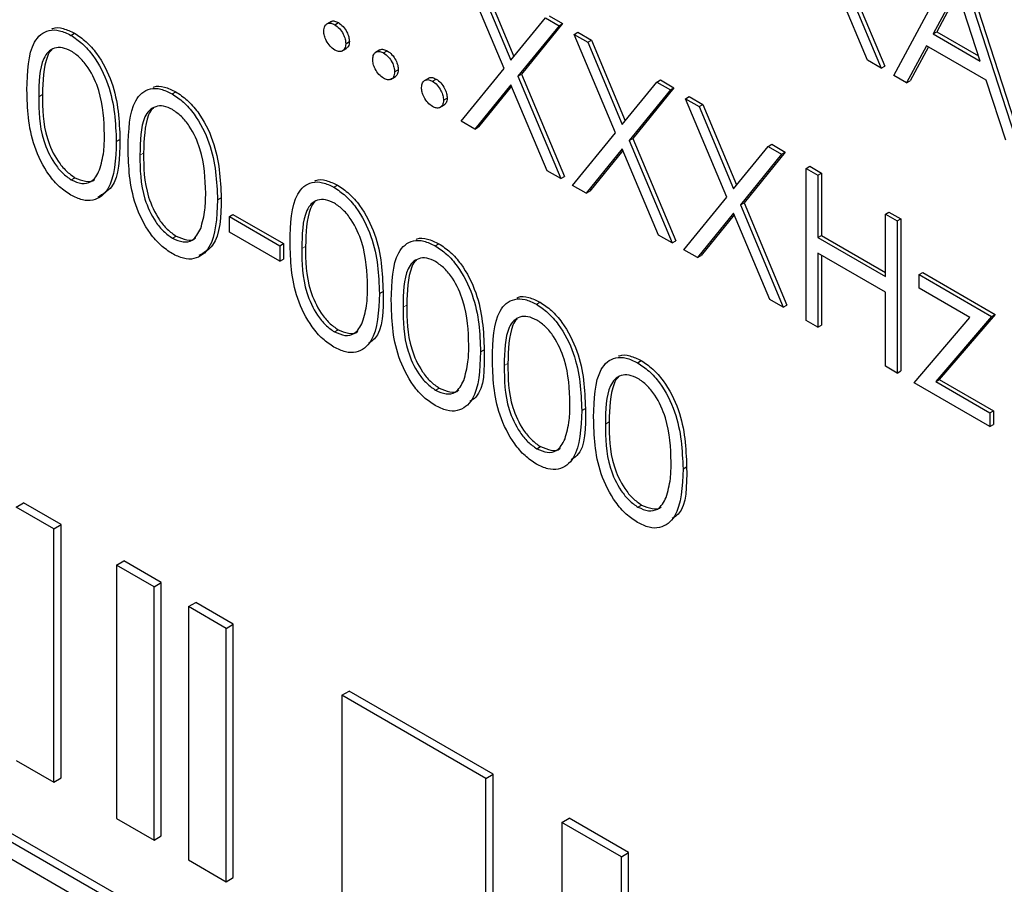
# Paper-space layout 'Blatt2' of a CAD drawing. Header units: millimetres. Extents: x 5 to 418, y 2 to 292.
# Tile 26 of 87: x 141.03 to 142.94, y 154.42 to 156.09. Entities that reach past the tile are written whole.
import ezdxf

# ---------------------------------------------------------------- set-up
doc = ezdxf.new("R2010")
doc.units = ezdxf.units.MM

psp = doc.layouts.new('Blatt2')

# ---------------------------------------------------------------- linework, layer by layer
at = {"color": 7, "linetype": 'Continuous', "lineweight": 25}
for p, q in [((142.7249, 155.9826), (142.8456, 156.2068)), ((142.8489, 156.2049), (142.9664, 155.8432)), ((142.856, 156.209), (142.9735, 155.8472)), ((141.9709, 155.9962), (141.8911, 156.1863)), ((142.6174, 156.1946), (142.7004, 155.9967)), ((142.6244, 156.1987), (142.7075, 156.0008)), ((141.9174, 156.1711), (141.9841, 156.0124)), ((141.9245, 156.1752), (141.9899, 156.0195)), ((142.6741, 156.0119), (142.6041, 156.1784)), ((142.847, 156.1487), (142.8009, 156.063)), ((142.8919, 156.0105), (142.847, 156.1487)), ((142.8489, 156.1431), (142.808, 156.0671)), ((141.636, 156.0869), (141.6272, 156.0818)), ((141.9841, 156.0124), (142.0507, 156.0941)), ((142.0507, 156.0941), (142.0771, 156.0789)), ((142.0578, 156.0982), (142.0841, 156.083)), ((141.643, 156.0808), (141.6501, 156.0849)), ((142.0771, 156.0789), (141.9973, 155.981)), ((142.0841, 156.083), (142.0043, 155.985)), ((142.0771, 156.0789), (142.0841, 156.083)), ((145.309, 152.0388), (138.3605, 156.0501)), ((141.1325, 156.0602), (141.1396, 156.0642)), ((142.1065, 156.062), (142.1135, 156.0661)), ((142.1065, 156.062), (142.1328, 156.0468)), ((142.1863, 155.8718), (142.1065, 156.062)), ((142.1135, 156.0661), (142.1399, 156.0508)), ((142.1328, 156.0468), (142.1399, 156.0508)), ((142.1399, 156.0508), (142.2053, 155.8951)), ((142.8009, 156.063), (142.808, 156.0671)), ((142.8009, 156.063), (142.8919, 156.0105)), ((142.808, 156.0671), (142.8886, 156.0206)), ((145.2949, 152.0306), (138.3463, 156.0419)), ((141.657, 156.0297), (141.6659, 156.0348)), ((141.6642, 156.044), (141.6713, 156.0481)), ((141.7306, 156.0323), (141.7218, 156.0272)), ((141.7377, 156.0261), (141.7447, 156.0302)), ((142.1328, 156.0468), (142.1995, 155.888)), ((142.7885, 156.0401), (142.7498, 155.9682)), ((142.7923, 156.0379), (142.7569, 155.9723)), ((142.9039, 155.9734), (142.7885, 156.0401)), ((142.7004, 155.9967), (142.6741, 156.0119)), ((138.3463, 156.0093), (145.2949, 151.9979)), ((141.7589, 155.9894), (141.766, 155.9935)), ((141.8878, 155.8942), (141.9709, 155.9962)), ((142.7004, 155.9967), (142.7075, 156.0008)), ((141.7517, 155.9751), (141.7605, 155.9802)), ((141.8253, 155.9776), (141.8164, 155.9725)), ((141.8323, 155.9715), (141.8394, 155.9756)), ((141.9973, 155.981), (142.0043, 155.985)), ((141.9973, 155.981), (142.0803, 155.7831)), ((142.0043, 155.985), (142.0874, 155.7872)), ((142.2661, 155.9698), (142.2732, 155.9739)), ((142.2732, 155.9739), (142.2995, 155.9587)), ((142.7498, 155.9682), (142.7249, 155.9826)), ((142.9416, 155.8575), (142.9039, 155.9734)), ((141.9841, 155.9648), (141.9142, 155.879)), ((141.9853, 155.9618), (141.9212, 155.8831)), ((142.054, 155.7983), (141.9841, 155.9648)), ((142.1995, 155.888), (142.2661, 155.9698)), ((142.2925, 155.9546), (142.2127, 155.8566)), ((142.2995, 155.9587), (142.2197, 155.8607)), ((142.2661, 155.9698), (142.2925, 155.9546)), ((142.2925, 155.9546), (142.2995, 155.9587)), ((142.7498, 155.9682), (142.7569, 155.9723)), ((141.3283, 155.9471), (141.3354, 155.9512)), ((141.8535, 155.9348), (141.8606, 155.9388)), ((142.3218, 155.9376), (142.3289, 155.9417)), ((142.3218, 155.9376), (142.3482, 155.9224)), ((142.4017, 155.7475), (142.3218, 155.9376)), ((142.3289, 155.9417), (142.3553, 155.9265)), ((141.8463, 155.9205), (141.8552, 155.9256)), ((142.3482, 155.9224), (142.3553, 155.9265)), ((142.3482, 155.9224), (142.4149, 155.7637)), ((142.3553, 155.9265), (142.4207, 155.7708)), ((141.9142, 155.879), (141.8878, 155.8942)), ((141.9142, 155.879), (141.9212, 155.8831)), ((141.2204, 155.8548), (141.2275, 155.8589)), ((142.1032, 155.7699), (142.1863, 155.8718)), ((142.2127, 155.8566), (142.2197, 155.8607)), ((142.2197, 155.8607), (142.3028, 155.6628)), ((142.1995, 155.8405), (142.1296, 155.7547)), ((142.2694, 155.674), (142.1995, 155.8405)), ((142.2127, 155.8566), (142.2957, 155.6587)), ((142.4149, 155.7637), (142.4815, 155.8455)), ((142.4815, 155.8455), (142.4886, 155.8495)), ((142.4815, 155.8455), (142.5079, 155.8302)), ((142.4886, 155.8495), (142.5149, 155.8343)), ((142.2007, 155.8374), (142.1366, 155.7588)), ((142.5079, 155.8302), (142.4281, 155.7323)), ((142.5149, 155.8343), (142.4351, 155.7364)), ((142.5079, 155.8302), (142.5149, 155.8343)), ((142.5552, 155.8029), (142.5623, 155.807)), ((142.5552, 155.8029), (142.578, 155.7897)), ((142.5552, 155.509), (142.5552, 155.8029)), ((142.5623, 155.807), (142.5851, 155.7938)), ((141.1333, 155.7808), (141.1404, 155.7849)), ((142.0803, 155.7831), (142.054, 155.7983)), ((142.0803, 155.7831), (142.0874, 155.7872)), ((142.578, 155.7897), (142.5851, 155.7938)), ((142.578, 155.7897), (142.578, 155.6691)), ((142.5851, 155.7938), (142.5851, 155.6732)), ((141.6416, 155.7663), (141.6487, 155.7703)), ((142.1296, 155.7547), (142.1032, 155.7699)), ((141.4162, 155.7418), (141.4233, 155.7458)), ((142.1296, 155.7547), (142.1366, 155.7588)), ((142.3186, 155.6456), (142.4017, 155.7475)), ((142.4281, 155.7323), (142.4351, 155.7364)), ((142.4281, 155.7323), (142.5111, 155.5344)), ((142.4351, 155.7364), (142.5182, 155.5385)), ((141.4391, 155.7099), (141.4461, 155.7139)), ((141.4391, 155.7099), (141.537, 155.6533)), ((141.4391, 155.6797), (141.4391, 155.7099)), ((141.4461, 155.7139), (141.544, 155.6574)), ((142.4149, 155.7161), (142.3449, 155.6303)), ((142.4161, 155.7131), (142.352, 155.6344)), ((142.4848, 155.5496), (142.4149, 155.7161)), ((142.7086, 155.7144), (142.7156, 155.7185)), ((142.7086, 155.7144), (142.7314, 155.7012)), ((142.7086, 155.5938), (142.7086, 155.7144)), ((142.7156, 155.7185), (142.7385, 155.7053)), ((142.7314, 155.7012), (142.7385, 155.7053)), ((142.7314, 155.7012), (142.7314, 155.4072)), ((142.7385, 155.7053), (142.7385, 155.4113)), ((141.3291, 155.6678), (141.3362, 155.6719)), ((141.537, 155.6232), (141.4391, 155.6797)), ((142.2957, 155.6587), (142.2694, 155.674)), ((142.578, 155.6691), (142.5851, 155.6732)), ((142.578, 155.6691), (142.7086, 155.5938)), ((142.5851, 155.6732), (142.7086, 155.6019)), ((141.537, 155.6533), (141.544, 155.6574)), ((141.537, 155.6533), (141.537, 155.6232)), ((141.544, 155.6574), (141.544, 155.6273)), ((141.8375, 155.6532), (141.8445, 155.6573)), ((142.2957, 155.6587), (142.3028, 155.6628)), ((142.3449, 155.6303), (142.3186, 155.6456)), ((142.3449, 155.6303), (142.352, 155.6344)), ((142.7086, 155.5636), (142.578, 155.639)), ((142.578, 155.639), (142.578, 155.4958)), ((142.5851, 155.6349), (142.5851, 155.4999)), ((141.537, 155.6232), (141.544, 155.6273)), ((142.7739, 155.5975), (142.7809, 155.6016)), ((142.7739, 155.5975), (142.9142, 155.5165)), ((142.7739, 155.5712), (142.7739, 155.5975)), ((142.7809, 155.6016), (142.9213, 155.5206)), ((141.7295, 155.5609), (141.7366, 155.565)), ((142.7086, 155.4204), (142.7086, 155.5636)), ((142.8723, 155.5143), (142.7739, 155.5712)), ((142.0333, 155.5402), (142.0403, 155.5443)), ((142.5111, 155.5344), (142.4848, 155.5496)), ((142.5111, 155.5344), (142.5182, 155.5385)), ((142.9142, 155.5165), (142.806, 155.3906)), ((142.9213, 155.5206), (142.813, 155.3947)), ((142.9142, 155.5165), (142.9213, 155.5206)), ((142.578, 155.4958), (142.5552, 155.509)), ((142.578, 155.4958), (142.5851, 155.4999)), ((142.7641, 155.3884), (142.8723, 155.5143)), ((141.6424, 155.4869), (141.6495, 155.491)), ((141.9253, 155.4479), (141.9324, 155.4519)), ((142.2291, 155.4271), (142.2362, 155.4312)), ((142.7314, 155.4072), (142.7086, 155.4204)), ((142.7314, 155.4072), (142.7385, 155.4113)), ((142.9109, 155.3036), (142.7641, 155.3884)), ((142.806, 155.3906), (142.813, 155.3947)), ((142.806, 155.3906), (142.9109, 155.33)), ((142.813, 155.3947), (142.918, 155.3341)), ((141.8382, 155.3739), (141.8453, 155.378)), ((142.1211, 155.3348), (142.1282, 155.3389)), ((142.9109, 155.33), (142.918, 155.3341)), ((142.9109, 155.33), (142.9109, 155.3036)), ((142.918, 155.3341), (142.918, 155.3077)), ((142.9109, 155.3036), (142.918, 155.3077)), ((142.034, 155.2609), (142.0411, 155.2649)), ((142.317, 155.2218), (142.324, 155.2259)), ((141.0266, 155.1478), (141.0408, 155.156)), ((141.1135, 155.114), (141.0408, 155.156)), ((141.0994, 155.1059), (141.0266, 155.1478)), ((142.2299, 155.1478), (142.2369, 155.1519)), ((141.0994, 155.1059), (141.1135, 155.114)), ((141.0994, 154.6159), (141.0994, 155.1059)), ((141.1135, 154.6241), (141.1135, 155.114)), ((141.2206, 155.0359), (141.2347, 155.0441)), ((141.3074, 155.0021), (141.2347, 155.0441)), ((141.2933, 154.9939), (141.2206, 155.0359)), ((141.2206, 155.0359), (141.2206, 154.546)), ((141.2933, 154.9939), (141.3074, 155.0021)), ((141.3074, 154.5122), (141.3074, 155.0021)), ((141.2933, 154.504), (141.2933, 154.9939)), ((141.3599, 154.9554), (141.3741, 154.9636)), ((141.4468, 154.9216), (141.3741, 154.9636)), ((141.4327, 154.9134), (141.3599, 154.9554)), ((141.3599, 154.9554), (141.3599, 154.4655)), ((141.4327, 154.9134), (141.4468, 154.9216)), ((141.4327, 154.4235), (141.4327, 154.9134)), ((141.4468, 154.4317), (141.4468, 154.9216)), ((141.6569, 154.784), (141.671, 154.7922)), ((141.9498, 154.6312), (141.671, 154.7922)), ((141.9356, 154.6231), (141.6569, 154.784)), ((141.6569, 154.784), (141.6569, 154.2941)), ((141.0266, 154.6579), (141.0994, 154.6159)), ((141.0994, 154.6159), (141.1135, 154.6241)), ((141.9356, 154.6231), (141.9498, 154.6312)), ((141.9356, 154.1332), (141.9356, 154.6231)), ((141.9498, 154.1413), (141.9498, 154.6312)), ((141.2206, 154.546), (141.2933, 154.504)), ((142.0825, 154.5383), (142.0966, 154.5465)), ((142.2118, 154.48), (142.0966, 154.5465)), ((142.1977, 154.4718), (142.0825, 154.5383)), ((142.0825, 154.5383), (142.0825, 154.0484)), ((141.2933, 154.504), (141.3074, 154.5122)), ((142.1977, 154.4718), (142.2118, 154.48)), ((142.1977, 153.9819), (142.1977, 154.4718)), ((142.2118, 153.9901), (142.2118, 154.48)), ((141.3599, 154.4655), (141.4327, 154.4235)), ((141.4327, 154.4235), (141.4468, 154.4317))]:
    psp.add_line(p, q, dxfattribs=at)
at = {"color": 7, "linetype": 'Continuous', "lineweight": 18}
for p, q in [((141.0703, 155.9416), (141.0773, 155.9457)), ((141.2661, 155.8285), (141.2732, 155.8326)), ((141.5794, 155.6477), (141.5865, 155.6518)), ((141.7752, 155.5346), (141.7823, 155.5387)), ((141.971, 155.4216), (141.9781, 155.4257)), ((142.1668, 155.3086), (142.1739, 155.3126))]:
    psp.add_line(p, q, dxfattribs=at)
at = {"color": 7, "linetype": 'Continuous', "lineweight": 25}
for points, knots in [([(141.6354, 156.086), (141.6357, 156.0864), (141.6376, 156.0882), (141.6428, 156.0882), (141.6477, 156.086), (141.6501, 156.0849)], [0, 0, 0, 0, 0.116538, 0.55809, 1, 1, 1, 1]), ([(141.0474, 155.9547), (141.0484, 155.9892), (141.0496, 156.0324), (141.0734, 156.0629), (141.0899, 156.0709), (141.1102, 156.071), (141.1251, 156.0638), (141.1325, 156.0602)], [0, 0, 0, 0, 0.498702, 0.624177, 0.749467, 0.874745, 1, 1, 1, 1]), ([(141.0956, 156.0727), (141.0962, 156.073), (141.1023, 156.0761), (141.1175, 156.0746), (141.1322, 156.0677), (141.1396, 156.0642)], [0, 0, 0, 0, 0.057969, 0.529028, 1, 1, 1, 1]), ([(141.6218, 156.0685), (141.6222, 156.0719), (141.6229, 156.0787), (141.6287, 156.0834), (141.6356, 156.0843), (141.6406, 156.0819), (141.643, 156.0808)], [0, 0, 0, 0, 0.2795762, 0.5592837, 0.7795524, 1, 1, 1, 1]), ([(141.643, 156.0318), (141.6399, 156.034), (141.6337, 156.0385), (141.6268, 156.0492), (141.6225, 156.0596), (141.622, 156.0656), (141.6218, 156.0685)], [0, 0, 0, 0, 0.279581, 0.559143, 0.779575, 1, 1, 1, 1]), ([(141.643, 156.0808), (141.6462, 156.0785), (141.6524, 156.0741), (141.6593, 156.0634), (141.6637, 156.0529), (141.664, 156.047), (141.6642, 156.044)], [0, 0, 0, 0, 0.2796016, 0.559212, 0.7794752, 1, 1, 1, 1]), ([(141.6501, 156.0849), (141.6532, 156.0826), (141.6595, 156.0782), (141.6664, 156.0675), (141.6707, 156.057), (141.6711, 156.0511), (141.6713, 156.0481)], [0, 0, 0, 0, 0.2796016, 0.559212, 0.7794752, 1, 1, 1, 1]), ([(141.1325, 156.0602), (141.14, 156.0551), (141.155, 156.0451), (141.1823, 156.014), (141.2167, 155.9451), (141.2189, 155.8909), (141.2204, 155.8548)], [0, 0, 0, 0, 0.1256, 0.251197, 0.500581, 1, 1, 1, 1]), ([(141.1396, 156.0642), (141.1471, 156.0592), (141.1621, 156.0492), (141.1894, 156.0181), (141.2238, 155.9492), (141.226, 155.895), (141.2275, 155.8589)], [0, 0, 0, 0, 0.1256, 0.251197, 0.500581, 1, 1, 1, 1]), ([(141.1333, 156.0296), (141.1275, 156.0323), (141.1158, 156.0377), (141.1003, 156.0363), (141.088, 156.0289), (141.0711, 156.0029), (141.0706, 155.9688), (141.0703, 155.9416)], [0, 0, 0, 0, 0.125139, 0.250418, 0.375519, 0.500847, 1, 1, 1, 1]), ([(141.096, 156.0322), (141.0959, 156.0322), (141.0917, 156.0297), (141.0793, 156.0052), (141.0782, 155.9721), (141.0773, 155.9457)], [0, 0, 0, 0, 0.0045166, 0.204302, 1, 1, 1, 1]), ([(141.6642, 156.044), (141.6639, 156.0406), (141.6631, 156.0338), (141.6573, 156.0292), (141.6504, 156.0283), (141.6455, 156.0306), (141.643, 156.0318)], [0, 0, 0, 0, 0.2794691, 0.5593578, 0.7796739, 1, 1, 1, 1]), ([(141.6713, 156.0481), (141.671, 156.0446), (141.6704, 156.0383), (141.6665, 156.0358), (141.6647, 156.0347)], [0, 0, 0, 0, 0.554441, 1, 1, 1, 1]), ([(141.73, 156.0314), (141.7304, 156.0318), (141.7322, 156.0336), (141.7375, 156.0336), (141.7423, 156.0313), (141.7447, 156.0302)], [0, 0, 0, 0, 0.116538, 0.55809, 1, 1, 1, 1]), ([(141.7447, 156.0302), (141.7479, 156.028), (141.7542, 156.0235), (141.761, 156.0128), (141.7654, 156.0024), (141.7658, 155.9964), (141.766, 155.9935)], [0, 0, 0, 0, 0.279602, 0.559212, 0.779475, 1, 1, 1, 1]), ([(141.1975, 155.8681), (141.1966, 155.896), (141.1952, 155.9376), (141.1714, 155.9918), (141.1508, 156.0174), (141.1391, 156.0255), (141.1333, 156.0296)], [0, 0, 0, 0, 0.500072, 0.749021, 0.874598, 1, 1, 1, 1]), ([(141.7165, 156.0139), (141.7168, 156.0173), (141.7176, 156.0241), (141.7233, 156.0288), (141.7303, 156.0296), (141.7352, 156.0273), (141.7377, 156.0261)], [0, 0, 0, 0, 0.2795762, 0.5592837, 0.7795524, 1, 1, 1, 1]), ([(141.7377, 155.9771), (141.7345, 155.9794), (141.7283, 155.9839), (141.7214, 155.9945), (141.7171, 156.005), (141.7167, 156.0109), (141.7165, 156.0139)], [0, 0, 0, 0, 0.279581, 0.559143, 0.779575, 1, 1, 1, 1]), ([(141.7377, 156.0261), (141.7408, 156.0239), (141.7471, 156.0195), (141.7539, 156.0088), (141.7583, 155.9983), (141.7587, 155.9924), (141.7589, 155.9894)], [0, 0, 0, 0, 0.279602, 0.559212, 0.779475, 1, 1, 1, 1]), ([(141.766, 155.9935), (141.7656, 155.99), (141.7651, 155.9837), (141.7611, 155.9812), (141.7594, 155.98)], [0, 0, 0, 0, 0.554441, 1, 1, 1, 1]), ([(141.7589, 155.9894), (141.7585, 155.986), (141.7578, 155.9792), (141.752, 155.9746), (141.745, 155.9737), (141.7401, 155.976), (141.7377, 155.9771)], [0, 0, 0, 0, 0.279469, 0.559358, 0.779674, 1, 1, 1, 1]), ([(141.8111, 155.9592), (141.8115, 155.9626), (141.8122, 155.9694), (141.818, 155.9741), (141.8249, 155.975), (141.8299, 155.9727), (141.8323, 155.9715)], [0, 0, 0, 0, 0.2795762, 0.5592837, 0.7795524, 1, 1, 1, 1]), ([(141.8247, 155.9767), (141.825, 155.9771), (141.8268, 155.979), (141.8321, 155.9789), (141.837, 155.9767), (141.8394, 155.9756)], [0, 0, 0, 0, 0.116538, 0.55809, 1, 1, 1, 1]), ([(141.8394, 155.9756), (141.8425, 155.9734), (141.8488, 155.9689), (141.8557, 155.9582), (141.86, 155.9477), (141.8604, 155.9418), (141.8606, 155.9388)], [0, 0, 0, 0, 0.2796016, 0.559212, 0.7794752, 1, 1, 1, 1]), ([(141.1325, 155.7511), (141.1251, 155.7561), (141.1102, 155.7661), (141.0832, 155.7971), (141.0498, 155.8658), (141.0484, 155.9191), (141.0474, 155.9547)], [0, 0, 0, 0, 0.125551, 0.25109, 0.50025, 1, 1, 1, 1]), ([(141.2432, 155.8416), (141.2442, 155.8762), (141.2455, 155.9194), (141.2692, 155.9498), (141.2857, 155.9578), (141.306, 155.9579), (141.3209, 155.9507), (141.3283, 155.9471)], [0, 0, 0, 0, 0.498702, 0.624177, 0.749467, 0.874745, 1, 1, 1, 1]), ([(141.2914, 155.9596), (141.2921, 155.96), (141.2981, 155.9631), (141.3133, 155.9616), (141.3281, 155.9547), (141.3354, 155.9512)], [0, 0, 0, 0, 0.057969, 0.529028, 1, 1, 1, 1]), ([(141.8323, 155.9225), (141.8292, 155.9248), (141.8229, 155.9292), (141.816, 155.9399), (141.8118, 155.9504), (141.8113, 155.9563), (141.8111, 155.9592)], [0, 0, 0, 0, 0.279581, 0.559143, 0.779575, 1, 1, 1, 1]), ([(141.8323, 155.9715), (141.8354, 155.9693), (141.8417, 155.9648), (141.8486, 155.9541), (141.8529, 155.9436), (141.8533, 155.9377), (141.8535, 155.9348)], [0, 0, 0, 0, 0.2796016, 0.559212, 0.7794752, 1, 1, 1, 1]), ([(141.0703, 155.9416), (141.0705, 155.914), (141.0707, 155.8727), (141.0952, 155.8185), (141.1158, 155.7931), (141.1275, 155.7849), (141.1333, 155.7808)], [0, 0, 0, 0, 0.500291, 0.749086, 0.874606, 1, 1, 1, 1]), ([(141.0773, 155.9457), (141.0775, 155.9181), (141.0778, 155.8768), (141.1022, 155.8225), (141.1229, 155.7972), (141.1345, 155.789), (141.1404, 155.7849)], [0, 0, 0, 0, 0.500291, 0.749086, 0.874606, 1, 1, 1, 1]), ([(141.3283, 155.9471), (141.3358, 155.9421), (141.3508, 155.9321), (141.3781, 155.901), (141.4125, 155.8321), (141.4147, 155.7779), (141.4162, 155.7418)], [0, 0, 0, 0, 0.1256, 0.251197, 0.500581, 1, 1, 1, 1]), ([(141.3354, 155.9512), (141.3429, 155.9462), (141.3579, 155.9361), (141.3852, 155.905), (141.4196, 155.8361), (141.4218, 155.782), (141.4233, 155.7458)], [0, 0, 0, 0, 0.1256, 0.251197, 0.500581, 1, 1, 1, 1]), ([(141.8535, 155.9348), (141.8532, 155.9314), (141.8524, 155.9246), (141.8466, 155.9199), (141.8397, 155.919), (141.8348, 155.9213), (141.8323, 155.9225)], [0, 0, 0, 0, 0.2794691, 0.5593578, 0.7796739, 1, 1, 1, 1]), ([(141.8606, 155.9388), (141.8603, 155.9353), (141.8597, 155.929), (141.8558, 155.9265), (141.854, 155.9254)], [0, 0, 0, 0, 0.5544413, 1, 1, 1, 1]), ([(141.3291, 155.9165), (141.3233, 155.9192), (141.3116, 155.9246), (141.2961, 155.9232), (141.2838, 155.9159), (141.2669, 155.8898), (141.2665, 155.8558), (141.2661, 155.8285)], [0, 0, 0, 0, 0.125139, 0.250418, 0.375519, 0.500847, 1, 1, 1, 1]), ([(141.2918, 155.9192), (141.2917, 155.9191), (141.2875, 155.9167), (141.2751, 155.8921), (141.274, 155.8591), (141.2732, 155.8326)], [0, 0, 0, 0, 0.004517, 0.204302, 1, 1, 1, 1]), ([(141.3934, 155.7551), (141.3924, 155.7829), (141.391, 155.8246), (141.3672, 155.8788), (141.3466, 155.9043), (141.3349, 155.9125), (141.3291, 155.9165)], [0, 0, 0, 0, 0.500072, 0.749021, 0.874598, 1, 1, 1, 1]), ([(141.2275, 155.8589), (141.2267, 155.823), (141.2257, 155.7708), (141.1943, 155.753), (141.1845, 155.7474)], [0, 0, 0, 0, 0.68684, 1, 1, 1, 1]), ([(141.1879, 155.7998), (141.1912, 155.8115), (141.1969, 155.8323), (141.1974, 155.8572), (141.1975, 155.8681)], [0, 0, 0, 0, 0.559599, 1, 1, 1, 1]), ([(141.2204, 155.8548), (141.219, 155.8203), (141.2168, 155.7687), (141.1822, 155.7399), (141.155, 155.7403), (141.14, 155.7475), (141.1325, 155.7511)], [0, 0, 0, 0, 0.499407, 0.748743, 0.874372, 1, 1, 1, 1]), ([(141.3283, 155.6381), (141.3209, 155.6431), (141.3061, 155.6531), (141.279, 155.684), (141.2456, 155.7527), (141.2442, 155.806), (141.2432, 155.8416)], [0, 0, 0, 0, 0.125551, 0.25109, 0.50025, 1, 1, 1, 1]), ([(141.2661, 155.8285), (141.2663, 155.801), (141.2665, 155.7597), (141.291, 155.7054), (141.3116, 155.6801), (141.3233, 155.6719), (141.3291, 155.6678)], [0, 0, 0, 0, 0.500291, 0.749086, 0.874606, 1, 1, 1, 1]), ([(141.2732, 155.8326), (141.2733, 155.805), (141.2736, 155.7637), (141.2981, 155.7095), (141.3187, 155.6841), (141.3304, 155.676), (141.3362, 155.6719)], [0, 0, 0, 0, 0.500291, 0.749086, 0.874606, 1, 1, 1, 1]), ([(141.1333, 155.7808), (141.1402, 155.7778), (141.1542, 155.7718), (141.1756, 155.7762), (141.1833, 155.7908), (141.1879, 155.7998)], [0, 0, 0, 0, 0.280257, 0.560781, 1, 1, 1, 1]), ([(141.1404, 155.7849), (141.1471, 155.7822), (141.1607, 155.7766), (141.1747, 155.7766), (141.1783, 155.7816), (141.1784, 155.7818)], [0, 0, 0, 0, 0.492383, 0.985234, 1, 1, 1, 1]), ([(141.6047, 155.7788), (141.6054, 155.7791), (141.6114, 155.7822), (141.6266, 155.7807), (141.6414, 155.7738), (141.6487, 155.7703)], [0, 0, 0, 0, 0.0579693, 0.5290281, 1, 1, 1, 1]), ([(141.5565, 155.6608), (141.5575, 155.6953), (141.5588, 155.7385), (141.5825, 155.769), (141.599, 155.777), (141.6193, 155.777), (141.6342, 155.7699), (141.6416, 155.7663)], [0, 0, 0, 0, 0.498702, 0.624177, 0.749467, 0.874745, 1, 1, 1, 1]), ([(141.6416, 155.7663), (141.6491, 155.7612), (141.6641, 155.7512), (141.6914, 155.7201), (141.7258, 155.6512), (141.728, 155.597), (141.7295, 155.5609)], [0, 0, 0, 0, 0.1256, 0.251197, 0.500581, 1, 1, 1, 1]), ([(141.6487, 155.7703), (141.6562, 155.7653), (141.6712, 155.7553), (141.6985, 155.7242), (141.7329, 155.6553), (141.7351, 155.6011), (141.7366, 155.565)], [0, 0, 0, 0, 0.1256, 0.251197, 0.500581, 1, 1, 1, 1]), ([(141.4233, 155.7458), (141.4225, 155.71), (141.4215, 155.6578), (141.3901, 155.64), (141.3803, 155.6344)], [0, 0, 0, 0, 0.68684, 1, 1, 1, 1]), ([(141.3837, 155.6867), (141.387, 155.6984), (141.3928, 155.7193), (141.3932, 155.7441), (141.3934, 155.7551)], [0, 0, 0, 0, 0.559599, 1, 1, 1, 1]), ([(141.4162, 155.7418), (141.4148, 155.7073), (141.4127, 155.6556), (141.378, 155.6269), (141.3508, 155.6272), (141.3358, 155.6345), (141.3283, 155.6381)], [0, 0, 0, 0, 0.499407, 0.748743, 0.874372, 1, 1, 1, 1]), ([(141.6424, 155.7357), (141.6366, 155.7384), (141.6249, 155.7438), (141.6094, 155.7424), (141.5971, 155.735), (141.5802, 155.709), (141.5798, 155.6749), (141.5794, 155.6477)], [0, 0, 0, 0, 0.125139, 0.250418, 0.375519, 0.500847, 1, 1, 1, 1]), ([(141.6051, 155.7383), (141.605, 155.7383), (141.6008, 155.7358), (141.5884, 155.7113), (141.5873, 155.6782), (141.5865, 155.6518)], [0, 0, 0, 0, 0.004517, 0.204302, 1, 1, 1, 1]), ([(141.7067, 155.5742), (141.7057, 155.602), (141.7043, 155.6437), (141.6805, 155.6979), (141.6599, 155.7234), (141.6482, 155.7316), (141.6424, 155.7357)], [0, 0, 0, 0, 0.500072, 0.749021, 0.874598, 1, 1, 1, 1]), ([(141.3291, 155.6678), (141.3361, 155.6648), (141.35, 155.6588), (141.3715, 155.6632), (141.3791, 155.6778), (141.3837, 155.6867)], [0, 0, 0, 0, 0.280257, 0.560781, 1, 1, 1, 1]), ([(141.3362, 155.6719), (141.343, 155.6691), (141.3565, 155.6636), (141.3705, 155.6636), (141.3741, 155.6686), (141.3743, 155.6687)], [0, 0, 0, 0, 0.492383, 0.985234, 1, 1, 1, 1]), ([(141.8005, 155.6657), (141.8012, 155.6661), (141.8072, 155.6692), (141.8224, 155.6676), (141.8372, 155.6607), (141.8445, 155.6573)], [0, 0, 0, 0, 0.057969, 0.529028, 1, 1, 1, 1]), ([(141.6416, 155.4572), (141.6342, 155.4622), (141.6194, 155.4722), (141.5923, 155.5032), (141.5589, 155.5719), (141.5575, 155.6252), (141.5565, 155.6608)], [0, 0, 0, 0, 0.125551, 0.25109, 0.50025, 1, 1, 1, 1]), ([(141.5865, 155.6518), (141.5866, 155.6242), (141.5869, 155.5829), (141.6114, 155.5286), (141.632, 155.5033), (141.6437, 155.4951), (141.6495, 155.491)], [0, 0, 0, 0, 0.500291, 0.749086, 0.874606, 1, 1, 1, 1]), ([(141.7524, 155.5477), (141.7533, 155.5822), (141.7546, 155.6255), (141.7783, 155.6559), (141.7948, 155.6639), (141.8151, 155.664), (141.83, 155.6568), (141.8375, 155.6532)], [0, 0, 0, 0, 0.498702, 0.624177, 0.749467, 0.874745, 1, 1, 1, 1]), ([(141.8375, 155.6532), (141.845, 155.6482), (141.8599, 155.6382), (141.8873, 155.6071), (141.9217, 155.5381), (141.9239, 155.484), (141.9253, 155.4479)], [0, 0, 0, 0, 0.1256, 0.251197, 0.500581, 1, 1, 1, 1]), ([(141.8445, 155.6573), (141.852, 155.6523), (141.867, 155.6422), (141.8943, 155.6111), (141.9287, 155.5422), (141.9309, 155.4881), (141.9324, 155.4519)], [0, 0, 0, 0, 0.1256, 0.251197, 0.500581, 1, 1, 1, 1]), ([(141.5794, 155.6477), (141.5796, 155.6201), (141.5798, 155.5788), (141.6043, 155.5246), (141.6249, 155.4992), (141.6366, 155.491), (141.6424, 155.4869)], [0, 0, 0, 0, 0.500291, 0.749086, 0.874606, 1, 1, 1, 1]), ([(141.8382, 155.6226), (141.8324, 155.6253), (141.8207, 155.6307), (141.8052, 155.6293), (141.7929, 155.622), (141.776, 155.5959), (141.7756, 155.5619), (141.7752, 155.5346)], [0, 0, 0, 0, 0.125139, 0.250418, 0.375519, 0.500847, 1, 1, 1, 1]), ([(141.8009, 155.6253), (141.8008, 155.6252), (141.7966, 155.6228), (141.7842, 155.5982), (141.7831, 155.5652), (141.7823, 155.5387)], [0, 0, 0, 0, 0.004517, 0.204302, 1, 1, 1, 1]), ([(141.9025, 155.4612), (141.9015, 155.489), (141.9001, 155.5307), (141.8763, 155.5849), (141.8557, 155.6104), (141.844, 155.6186), (141.8382, 155.6226)], [0, 0, 0, 0, 0.500072, 0.749021, 0.874598, 1, 1, 1, 1]), ([(141.697, 155.5059), (141.7003, 155.5175), (141.7061, 155.5384), (141.7065, 155.5633), (141.7067, 155.5742)], [0, 0, 0, 0, 0.5595988, 1, 1, 1, 1]), ([(141.7295, 155.5609), (141.7281, 155.5264), (141.726, 155.4748), (141.6913, 155.446), (141.6641, 155.4464), (141.6491, 155.4536), (141.6416, 155.4572)], [0, 0, 0, 0, 0.499407, 0.748743, 0.874372, 1, 1, 1, 1]), ([(141.7366, 155.565), (141.7369, 155.5279), (141.7373, 155.4837), (141.7128, 155.4677), (141.7089, 155.4651)], [0, 0, 0, 0, 0.83825, 1, 1, 1, 1]), ([(141.9963, 155.5527), (141.997, 155.553), (142.003, 155.5561), (142.0183, 155.5546), (142.033, 155.5477), (142.0403, 155.5443)], [0, 0, 0, 0, 0.057969, 0.529028, 1, 1, 1, 1]), ([(141.8375, 155.3442), (141.83, 155.3492), (141.8152, 155.3591), (141.7881, 155.3901), (141.7547, 155.4588), (141.7533, 155.5121), (141.7524, 155.5477)], [0, 0, 0, 0, 0.125551, 0.25109, 0.50025, 1, 1, 1, 1]), ([(141.7752, 155.5346), (141.7754, 155.5071), (141.7757, 155.4658), (141.8001, 155.4115), (141.8208, 155.3861), (141.8324, 155.378), (141.8382, 155.3739)], [0, 0, 0, 0, 0.500291, 0.749086, 0.874606, 1, 1, 1, 1]), ([(141.7823, 155.5387), (141.7825, 155.5111), (141.7827, 155.4698), (141.8072, 155.4156), (141.8278, 155.3902), (141.8395, 155.3821), (141.8453, 155.378)], [0, 0, 0, 0, 0.500291, 0.749086, 0.874606, 1, 1, 1, 1]), ([(141.9482, 155.4347), (141.9492, 155.4692), (141.9504, 155.5124), (141.9741, 155.5429), (141.9906, 155.5509), (142.011, 155.551), (142.0258, 155.5438), (142.0333, 155.5402)], [0, 0, 0, 0, 0.498702, 0.624177, 0.749467, 0.874745, 1, 1, 1, 1]), ([(142.0333, 155.5402), (142.0408, 155.5352), (142.0558, 155.5251), (142.0831, 155.494), (142.1175, 155.4251), (142.1197, 155.3709), (142.1211, 155.3348)], [0, 0, 0, 0, 0.1256, 0.251197, 0.500581, 1, 1, 1, 1]), ([(142.0403, 155.5443), (142.0478, 155.5392), (142.0628, 155.5292), (142.0901, 155.4981), (142.1245, 155.4292), (142.1267, 155.375), (142.1282, 155.3389)], [0, 0, 0, 0, 0.1256, 0.251197, 0.500581, 1, 1, 1, 1]), ([(142.034, 155.5096), (142.0282, 155.5123), (142.0165, 155.5177), (142.001, 155.5163), (141.9887, 155.5089), (141.9719, 155.4829), (141.9714, 155.4488), (141.971, 155.4216)], [0, 0, 0, 0, 0.125139, 0.250418, 0.375519, 0.500847, 1, 1, 1, 1]), ([(141.6424, 155.4869), (141.6494, 155.4839), (141.6633, 155.4779), (141.6848, 155.4823), (141.6924, 155.4969), (141.697, 155.5059)], [0, 0, 0, 0, 0.280257, 0.560781, 1, 1, 1, 1]), ([(141.9967, 155.5122), (141.9966, 155.5122), (141.9924, 155.5097), (141.98, 155.4852), (141.9789, 155.4521), (141.9781, 155.4257)], [0, 0, 0, 0, 0.004517, 0.204302, 1, 1, 1, 1]), ([(142.0983, 155.3481), (142.0973, 155.376), (142.0959, 155.4177), (142.0721, 155.4718), (142.0515, 155.4974), (142.0399, 155.5055), (142.034, 155.5096)], [0, 0, 0, 0, 0.500072, 0.749021, 0.874598, 1, 1, 1, 1]), ([(141.6495, 155.491), (141.6563, 155.4883), (141.6698, 155.4827), (141.6838, 155.4827), (141.6874, 155.4877), (141.6876, 155.4879)], [0, 0, 0, 0, 0.492383, 0.985234, 1, 1, 1, 1]), ([(141.8928, 155.3928), (141.8961, 155.4045), (141.9019, 155.4254), (141.9023, 155.4502), (141.9025, 155.4612)], [0, 0, 0, 0, 0.559599, 1, 1, 1, 1]), ([(141.9253, 155.4479), (141.9239, 155.4134), (141.9218, 155.3617), (141.8872, 155.333), (141.8599, 155.3333), (141.8449, 155.3406), (141.8375, 155.3442)], [0, 0, 0, 0, 0.499407, 0.748743, 0.874372, 1, 1, 1, 1]), ([(141.9324, 155.4519), (141.9327, 155.4149), (141.9331, 155.3707), (141.9086, 155.3547), (141.9047, 155.3521)], [0, 0, 0, 0, 0.83825, 1, 1, 1, 1]), ([(142.1921, 155.4396), (142.1928, 155.44), (142.1989, 155.4431), (142.2141, 155.4416), (142.2288, 155.4347), (142.2362, 155.4312)], [0, 0, 0, 0, 0.057969, 0.529028, 1, 1, 1, 1]), ([(142.0333, 155.2311), (142.0258, 155.2361), (142.011, 155.2461), (141.984, 155.2771), (141.9505, 155.3458), (141.9491, 155.3991), (141.9482, 155.4347)], [0, 0, 0, 0, 0.125551, 0.25109, 0.50025, 1, 1, 1, 1]), ([(141.971, 155.4216), (141.9712, 155.394), (141.9715, 155.3527), (141.9959, 155.2985), (142.0166, 155.2731), (142.0282, 155.2649), (142.034, 155.2609)], [0, 0, 0, 0, 0.5002912, 0.749086, 0.8746062, 1, 1, 1, 1]), ([(141.9781, 155.4257), (141.9783, 155.3981), (141.9785, 155.3568), (142.003, 155.3026), (142.0236, 155.2772), (142.0353, 155.269), (142.0411, 155.2649)], [0, 0, 0, 0, 0.5002912, 0.749086, 0.8746062, 1, 1, 1, 1]), ([(142.144, 155.3216), (142.145, 155.3562), (142.1462, 155.3994), (142.1699, 155.4298), (142.1864, 155.4378), (142.2068, 155.4379), (142.2216, 155.4307), (142.2291, 155.4271)], [0, 0, 0, 0, 0.498702, 0.624177, 0.749467, 0.874745, 1, 1, 1, 1]), ([(142.2291, 155.4271), (142.2366, 155.4221), (142.2516, 155.4121), (142.2789, 155.381), (142.3133, 155.3121), (142.3155, 155.2579), (142.317, 155.2218)], [0, 0, 0, 0, 0.1256, 0.251197, 0.500581, 1, 1, 1, 1]), ([(142.2362, 155.4312), (142.2437, 155.4262), (142.2586, 155.4162), (142.2859, 155.3851), (142.3204, 155.3161), (142.3226, 155.262), (142.324, 155.2259)], [0, 0, 0, 0, 0.1256, 0.251197, 0.500581, 1, 1, 1, 1]), ([(142.2299, 155.3965), (142.224, 155.3992), (142.2123, 155.4046), (142.1969, 155.4032), (142.1845, 155.3959), (142.1677, 155.3698), (142.1672, 155.3358), (142.1668, 155.3086)], [0, 0, 0, 0, 0.125139, 0.250418, 0.375519, 0.500847, 1, 1, 1, 1]), ([(141.8382, 155.3739), (141.8452, 155.3709), (141.8591, 155.3649), (141.8806, 155.3692), (141.8882, 155.3839), (141.8928, 155.3928)], [0, 0, 0, 0, 0.280257, 0.560781, 1, 1, 1, 1]), ([(142.1925, 155.3992), (142.1924, 155.3991), (142.1882, 155.3967), (142.1758, 155.3722), (142.1748, 155.3391), (142.1739, 155.3126)], [0, 0, 0, 0, 0.004517, 0.204302, 1, 1, 1, 1]), ([(142.2941, 155.2351), (142.2932, 155.2629), (142.2918, 155.3046), (142.2679, 155.3588), (142.2473, 155.3843), (142.2357, 155.3925), (142.2299, 155.3965)], [0, 0, 0, 0, 0.500072, 0.749021, 0.874598, 1, 1, 1, 1]), ([(141.8453, 155.378), (141.8521, 155.3752), (141.8657, 155.3697), (141.8796, 155.3697), (141.8833, 155.3747), (141.8834, 155.3748)], [0, 0, 0, 0, 0.492383, 0.985234, 1, 1, 1, 1]), ([(142.0887, 155.2798), (142.0919, 155.2915), (142.0977, 155.3123), (142.0981, 155.3372), (142.0983, 155.3481)], [0, 0, 0, 0, 0.559599, 1, 1, 1, 1]), ([(142.1211, 155.3348), (142.1197, 155.3004), (142.1176, 155.2487), (142.083, 155.2199), (142.0557, 155.2203), (142.0408, 155.2275), (142.0333, 155.2311)], [0, 0, 0, 0, 0.499407, 0.748743, 0.874372, 1, 1, 1, 1]), ([(142.1282, 155.3389), (142.1285, 155.3019), (142.1289, 155.2577), (142.1044, 155.2416), (142.1005, 155.239)], [0, 0, 0, 0, 0.8382498, 1, 1, 1, 1]), ([(142.2291, 155.1181), (142.2217, 155.1231), (142.2068, 155.1331), (142.1798, 155.1641), (142.1463, 155.2328), (142.1449, 155.2861), (142.144, 155.3216)], [0, 0, 0, 0, 0.125551, 0.25109, 0.50025, 1, 1, 1, 1]), ([(142.1668, 155.3086), (142.167, 155.281), (142.1673, 155.2397), (142.1917, 155.1854), (142.2124, 155.1601), (142.224, 155.1519), (142.2299, 155.1478)], [0, 0, 0, 0, 0.500291, 0.749086, 0.874606, 1, 1, 1, 1]), ([(142.1739, 155.3126), (142.1741, 155.2851), (142.1744, 155.2438), (142.1988, 155.1895), (142.2195, 155.1641), (142.2311, 155.156), (142.2369, 155.1519)], [0, 0, 0, 0, 0.500291, 0.749086, 0.874606, 1, 1, 1, 1]), ([(142.034, 155.2609), (142.041, 155.2578), (142.0549, 155.2518), (142.0764, 155.2562), (142.084, 155.2708), (142.0887, 155.2798)], [0, 0, 0, 0, 0.280257, 0.560781, 1, 1, 1, 1]), ([(142.0411, 155.2649), (142.0479, 155.2622), (142.0615, 155.2567), (142.0754, 155.2566), (142.0791, 155.2616), (142.0792, 155.2618)], [0, 0, 0, 0, 0.492383, 0.985234, 1, 1, 1, 1]), ([(142.2845, 155.1667), (142.2877, 155.1784), (142.2935, 155.1993), (142.2939, 155.2241), (142.2941, 155.2351)], [0, 0, 0, 0, 0.559599, 1, 1, 1, 1]), ([(142.317, 155.2218), (142.3155, 155.1873), (142.3134, 155.1357), (142.2788, 155.1069), (142.2515, 155.1072), (142.2366, 155.1145), (142.2291, 155.1181)], [0, 0, 0, 0, 0.499407, 0.748743, 0.874372, 1, 1, 1, 1]), ([(142.324, 155.2259), (142.3243, 155.1888), (142.3247, 155.1446), (142.3003, 155.1286), (142.2963, 155.126)], [0, 0, 0, 0, 0.83825, 1, 1, 1, 1]), ([(142.2299, 155.1478), (142.2368, 155.1448), (142.2507, 155.1388), (142.2722, 155.1432), (142.2798, 155.1578), (142.2845, 155.1667)], [0, 0, 0, 0, 0.280257, 0.560781, 1, 1, 1, 1]), ([(142.2369, 155.1519), (142.2437, 155.1491), (142.2573, 155.1436), (142.2712, 155.1436), (142.2749, 155.1486), (142.275, 155.1487)], [0, 0, 0, 0, 0.492383, 0.985234, 1, 1, 1, 1])]:
    psp.add_open_spline(points, degree=3, knots=knots, dxfattribs=at)

doc.saveas('drawing.dxf')
